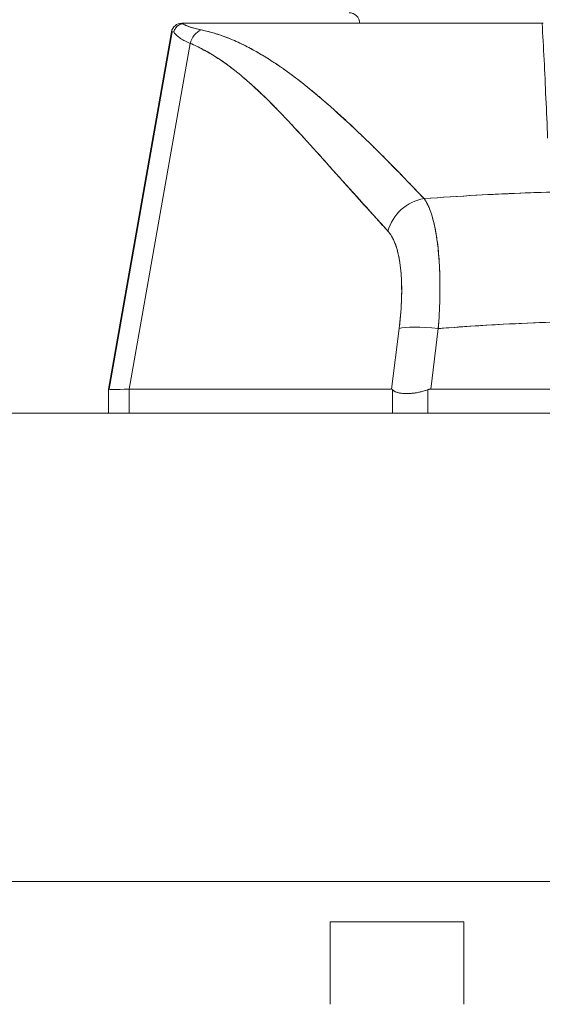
# Model space of a CAD drawing. Header units: inches. Extents: x 16 to 463, y 31 to 294.
# Tile 7 of 110: x 221.596 to 222.572, y 61.846 to 63.685. Entities that reach past the tile are written whole.
import ezdxf

# ---------------------------------------------------------------- set-up
doc = ezdxf.new("R2010")
doc.units = ezdxf.units.IN
doc.header["$LTSCALE"] = 28.571429
doc.header["$MEASUREMENT"] = 0
doc.layers.add('Dimension (ANSI)', color=7, linetype='Continuous', lineweight=5)
doc.layers.add('Visible (ANSI)', color=7, linetype='Continuous', lineweight=5)
doc.styles.add('ROMANS', font='romans.shx')
doc.dimstyles.new('Default (ANSI)', dxfattribs={"dimscale": 28.571429, "dimtxt": 0.1, "dimasz": 0.098425, "dimexe": 0.125, "dimexo": 0.0625, "dimgap": 0.031496, "dimtad": 0, "dimtih": 1, "dimtoh": 1, "dimrnd": 1e-08, "dimzin": 0, "dimdsep": 46, "dimtxsty": 'ROMANS', "dimcen": 0.09, "dimdle": 0.393701, "dimclrd": 256, "dimclre": 256, "dimclrt": 256, "dimadec": 0, "dimazin": 0, "dimtfac": 1, "dimtofl": 0, "dimtmove": 0, "dimatfit": 3, "dimfxl": 1, "dimtolj": 1, "dimtzin": 0, "dimlwd": -1, "dimlwe": -1, "dimarcsym": 0})

# ---------------------------------------------------------------- blocks, each defined once
blk = doc.blocks.new('*D13')
at = {"layer": 'Defpoints', "color": 0, "transparency": 16777216}
for p in [(226.0507, 80.4323), (225.1758, 62.7939), (226.0507, 61.7206)]:
    blk.add_point(p, dxfattribs=at)
at = {"layer": 'Dimension (ANSI)', "transparency": 16777216}
for p, q in [((225.1758, 64.5796), (225.1758, 84.0037)), ((226.0507, 63.5063), (226.0507, 84.0037)), ((222.3637, 80.4323), (219.5515, 80.4323)), ((228.8628, 80.4323), (234.2883, 80.4323))]:
    blk.add_line(p, q, dxfattribs=at)
for points in [[(222.3637, 80.901), (222.3637, 79.9636), (225.1758, 80.4323)], [(228.8628, 80.901), (228.8628, 79.9636), (226.0507, 80.4323)]]:
    blk.add_solid(points, dxfattribs=at)
at = {"layer": 'Dimension (ANSI)', "transparency": 16777216, "insert": (235.1881, 81.8609), "char_height": 2.85714, "attachment_point": 1, "style": 'ROMANS'}
blk.add_mtext('\\A1;0.87', dxfattribs=at)
blk = doc.blocks.new('*D35')
at = {"layer": 'Defpoints', "color": 0, "transparency": 16777216}
for p in [(190.6758, 80.4323), (190.6758, 62.7939), (225.1758, 62.7939)]:
    blk.add_point(p, dxfattribs=at)
at = {"layer": 'Dimension (ANSI)', "transparency": 16777216}
for p, q in [((190.6758, 64.5796), (190.6758, 84.0037)), ((225.1758, 64.5796), (225.1758, 84.0037)), ((193.488, 80.4323), (201.2436, 80.4323)), ((222.3637, 80.4323), (214.608, 80.4323))]:
    blk.add_line(p, q, dxfattribs=at)
for points in [[(193.488, 80.901), (193.488, 79.9636), (190.6758, 80.4323)], [(222.3637, 80.901), (222.3637, 79.9636), (225.1758, 80.4323)]]:
    blk.add_solid(points, dxfattribs=at)
at = {"layer": 'Dimension (ANSI)', "transparency": 16777216, "insert": (202.1435, 82.4958), "char_height": 2.85714, "attachment_point": 1, "style": 'ROMANS'}
blk.add_mtext('\\A1;34.50\\PDOOR\\PWIDTH', dxfattribs=at)

msp = doc.modelspace()

# ---------------------------------------------------------------- linework, layer by layer
at = {"layer": 'Visible (ANSI)'}
for p, q in [((221.8987, 63.6785), (221.9064, 63.6785)), ((221.9069, 63.6785), (222.5717, 63.6785)), ((221.9069, 63.6785), (221.9069, 63.6785)), ((222.5717, 63.6785), (222.5731, 63.6785)), ((221.8793, 63.6623), (221.7616, 62.9948)), ((221.763, 62.9948), (221.8805, 63.6623)), ((221.8793, 63.6623), (221.8805, 63.6623)), ((221.8805, 63.6623), (221.8793, 63.6623)), ((221.8005, 62.9948), (221.9144, 63.6409)), ((222.0479, 63.6195), (222.0479, 63.6195)), ((222.1554, 63.5407), (222.1554, 63.5407)), ((222.1554, 63.5407), (222.1554, 63.5407)), ((222.5406, 63.3614), (222.5406, 63.3614)), ((222.5406, 63.3614), (222.5406, 63.3614)), ((222.3044, 63.108), (222.2902, 62.9948)), ((222.2902, 62.9948), (222.3044, 63.108)), ((222.3634, 62.9948), (222.3775, 63.108)), ((222.3775, 63.108), (222.3634, 62.9948)), ((222.2945, 63.0289), (222.2945, 63.0289)), ((221.763, 62.9948), (221.7616, 62.9948)), ((221.7616, 62.9948), (221.7616, 62.9948)), ((221.7616, 62.9948), (221.7616, 62.9948)), ((221.7616, 62.9948), (221.7616, 62.9502)), ((221.7616, 62.9948), (221.763, 62.9948)), ((221.763, 62.9944), (221.763, 62.9946)), ((221.763, 62.9946), (221.763, 62.9944)), ((221.8, 62.9502), (221.8, 62.9948)), ((221.8, 62.9948), (221.8, 62.9502)), ((221.8005, 62.9948), (222.2902, 62.9948)), ((222.2902, 62.9948), (221.8005, 62.9948)), ((222.2921, 62.9502), (222.2921, 62.9938)), ((222.2921, 62.9938), (222.2921, 62.9502)), ((222.3578, 62.9502), (222.3578, 62.9938)), ((222.3578, 62.9938), (222.3578, 62.9502)), ((222.3634, 62.9948), (223.1083, 62.9948)), ((223.1083, 62.9948), (222.3634, 62.9948)), ((190.8321, 62.9502), (225.0196, 62.9502)), ((225.0501, 62.0752), (190.8015, 62.0752)), ((222.1753, 61.9994), (222.1753, 61.8456)), ((222.1753, 61.9994), (222.4253, 61.9994)), ((222.4253, 61.9994), (222.4253, 61.8456))]:
    msp.add_line(p, q, dxfattribs=at)
for centre, start, end in [((222.2108, 63.6785), 0, 90), ((221.8987, 63.6588), 90, 170), ((221.8987, 63.6588), 90, 170), ((221.8999, 63.6588), 169.9184, 170), ((221.8999, 63.6588), 169.9177, 170)]:
    msp.add_arc(centre, 0.0197, start, end, dxfattribs=at)
for centre, major_axis, ratio, start_param, end_param in [((222.6102, 63.6785), (-0.7115, 0), 0.00001, 6.282757, 6.430899), ((221.9447, 63.6354), (0.0117, 0.0312), 0.918918, 0.715743, 1.735104), ((221.9447, 63.6354), (-0.0117, -0.0312), 0.918918, 3.857336, 4.876696), ((222.5779, 63.6589), (-0.6986, 0.0033), 0.000801, 6.169499, 6.284333), ((222.52, 63.3605), (0.0197, -0.0001), 0.939169, 0.052643, 0.052842), ((222.52, 63.3605), (0.0197, -0.0001), 0.939169, 0.052659, 0.052858), ((222.3567, 63.2763), (-0.0579, -0.0534), 0.919457, 4.083149, 5.314064), ((222.3567, 63.2763), (0.0579, 0.0534), 0.919454, 0.941555, 2.172466), ((222.3776, 63.0943), (-0.0781, 0.0098), 0.172189, 4.735229, 5.947874), ((222.3776, 63.0943), (-0.0781, 0.0098), 0.172189, 4.735229, 5.947875), ((222.4487, 63.0382), (-0.6871, -0.0434), 0.010627, 6.2812, 6.618625), ((221.763, 62.8658), (0, 0.129), 0.001274, 6.221922, 6.283004)]:
    msp.add_ellipse(centre, major_axis=major_axis, ratio=ratio, start_param=start_param, end_param=end_param, dxfattribs=at)
for points, knots in [([(221.8997, 63.6778), (221.8979, 63.6774), (221.8962, 63.6767), (221.8946, 63.6759), (221.8938, 63.6755), (221.8931, 63.6751), (221.8924, 63.6746), (221.8902, 63.6731), (221.8884, 63.6713), (221.8869, 63.6692), (221.8854, 63.6671), (221.8844, 63.6647), (221.8838, 63.6623)], [0, 0, 0, 0, 0.227317, 0.227317, 0.227317, 0.333333, 0.333333, 0.333333, 0.666667, 0.666667, 0.666667, 1, 1, 1, 1]), ([(221.8838, 63.6623), (221.8844, 63.6647), (221.8854, 63.6671), (221.8869, 63.6692), (221.8884, 63.6713), (221.8903, 63.6732), (221.8925, 63.6746), (221.8946, 63.6761), (221.8971, 63.6771), (221.8997, 63.6778)], [0, 0, 0, 0, 0.333333, 0.333333, 0.333333, 0.666667, 0.666667, 0.666667, 1, 1, 1, 1]), ([(221.9069, 63.6785), (221.9062, 63.6785), (221.9055, 63.6785), (221.9047, 63.6785), (221.904, 63.6784), (221.9032, 63.6784), (221.9024, 63.6783), (221.9016, 63.6782), (221.9006, 63.678), (221.8997, 63.6778)], [0, 0, 0, 0, 0.333333, 0.333333, 0.333333, 0.666667, 0.666667, 0.666667, 1, 1, 1, 1]), ([(221.9069, 63.6785), (221.9062, 63.6785), (221.9055, 63.6785), (221.9047, 63.6785), (221.904, 63.6784), (221.9032, 63.6784), (221.9024, 63.6783), (221.9016, 63.6782), (221.9006, 63.678), (221.8997, 63.6778)], [0, 0, 0, 0, 0.333333, 0.333333, 0.333333, 0.666667, 0.666667, 0.666667, 1, 1, 1, 1]), ([(221.8997, 63.6778), (221.902, 63.6763), (221.9049, 63.6749), (221.9083, 63.6735), (221.9117, 63.6721), (221.9156, 63.6708), (221.92, 63.6696), (221.9244, 63.6683), (221.9293, 63.6672), (221.9346, 63.6661)], [0, 0, 0, 0, 0.3333333, 0.3333333, 0.3333333, 0.6666667, 0.6666667, 0.6666667, 1, 1, 1, 1]), ([(221.8997, 63.6778), (221.8997, 63.6778), (221.8997, 63.6777), (221.8998, 63.6777), (221.9016, 63.6766), (221.9037, 63.6755), (221.906, 63.6745), (221.9084, 63.6734), (221.911, 63.6724), (221.914, 63.6714), (221.9169, 63.6705), (221.92, 63.6695), (221.9235, 63.6686), (221.9269, 63.6677), (221.9307, 63.6669), (221.9346, 63.6661)], [0, 0, 0, 0, 0.0066, 0.0066, 0.0066, 0.256927, 0.256927, 0.256927, 0.505833, 0.505833, 0.505833, 0.753477, 0.753477, 0.753477, 1, 1, 1, 1]), ([(222.5717, 63.6785), (222.523, 63.6785), (222.4757, 63.6785), (222.4295, 63.6785), (222.3834, 63.6785), (222.3383, 63.6785), (222.2954, 63.6785), (222.2524, 63.6785), (222.2114, 63.6785), (222.173, 63.6785), (222.1345, 63.6785), (222.0986, 63.6785), (222.0656, 63.6785), (222.0326, 63.6785), (222.0026, 63.6785), (221.9761, 63.6785), (221.9496, 63.6785), (221.9266, 63.6785), (221.9069, 63.6785)], [0, 0, 0, 0, 0.166667, 0.166667, 0.166667, 0.333333, 0.333333, 0.333333, 0.5, 0.5, 0.5, 0.666667, 0.666667, 0.666667, 0.833333, 0.833333, 0.833333, 1, 1, 1, 1]), ([(221.9346, 63.6661), (221.9479, 63.6633), (221.961, 63.6596), (221.974, 63.655), (221.9871, 63.6504), (222, 63.6449), (222.013, 63.6385), (222.026, 63.6321), (222.0391, 63.6249), (222.0525, 63.6167), (222.0658, 63.6086), (222.0794, 63.5995), (222.0934, 63.5895), (222.1073, 63.5795), (222.1217, 63.5685), (222.1366, 63.5564), (222.1514, 63.5443), (222.1668, 63.5311), (222.1829, 63.5168), (222.199, 63.5024), (222.2158, 63.4868), (222.2335, 63.4698), (222.2512, 63.4528), (222.2698, 63.4345), (222.2894, 63.4146), (222.3089, 63.3947), (222.3293, 63.3734), (222.3511, 63.3508)], [0, 0, 0, 0, 0.111111, 0.111111, 0.111111, 0.222222, 0.222222, 0.222222, 0.333333, 0.333333, 0.333333, 0.444444, 0.444444, 0.444444, 0.555556, 0.555556, 0.555556, 0.666667, 0.666667, 0.666667, 0.777778, 0.777778, 0.777778, 0.888889, 0.888889, 0.888889, 1, 1, 1, 1]), ([(221.9346, 63.6661), (221.9392, 63.6651), (221.9438, 63.664), (221.9485, 63.6628), (221.9531, 63.6617), (221.9577, 63.6603), (221.9623, 63.6589), (221.9669, 63.6575), (221.9715, 63.6559), (221.9761, 63.6543), (221.9807, 63.6526), (221.9853, 63.6508), (221.9899, 63.6489), (221.9945, 63.647), (221.9991, 63.645), (222.0037, 63.6429), (222.0083, 63.6408), (222.0129, 63.6386), (222.0175, 63.6362), (222.0217, 63.6341), (222.0259, 63.6319), (222.0301, 63.6296), (222.0306, 63.6294), (222.031, 63.6292), (222.0315, 63.6289), (222.0361, 63.6264), (222.0408, 63.6237), (222.0455, 63.6209), (222.0502, 63.6181), (222.0549, 63.6153), (222.0597, 63.6123), (222.0644, 63.6093), (222.0692, 63.6062), (222.074, 63.603), (222.0788, 63.5997), (222.0836, 63.5964), (222.0885, 63.593), (222.0934, 63.5895), (222.0983, 63.586), (222.1032, 63.5823), (222.1081, 63.5787), (222.1131, 63.5749), (222.1181, 63.571), (222.1227, 63.5675), (222.1273, 63.5639), (222.1318, 63.5602), (222.1323, 63.5598), (222.1328, 63.5594), (222.1333, 63.559), (222.1385, 63.5548), (222.1437, 63.5506), (222.1488, 63.5463), (222.1541, 63.5419), (222.1594, 63.5374), (222.1647, 63.5328), (222.1701, 63.5281), (222.1755, 63.5234), (222.1809, 63.5186), (222.1865, 63.5136), (222.192, 63.5086), (222.1976, 63.5035), (222.2032, 63.4984), (222.2089, 63.4931), (222.2147, 63.4877), (222.2205, 63.4822), (222.2264, 63.4767), (222.2322, 63.471), (222.2345, 63.4689), (222.2368, 63.4667), (222.2391, 63.4645), (222.2428, 63.4608), (222.2466, 63.4572), (222.2504, 63.4535), (222.2566, 63.4474), (222.2628, 63.4412), (222.2691, 63.435), (222.2755, 63.4285), (222.282, 63.4221), (222.2885, 63.4155), (222.2951, 63.4087), (222.3018, 63.4019), (222.3086, 63.395), (222.3155, 63.3879), (222.3224, 63.3807), (222.3294, 63.3735), (222.3366, 63.366), (222.3438, 63.3584), (222.3511, 63.3508)], [0, 0, 0, 0, 0.037382, 0.037382, 0.037382, 0.074234, 0.074234, 0.074234, 0.110636, 0.110636, 0.110636, 0.146671, 0.146671, 0.146671, 0.182417, 0.182417, 0.182417, 0.217957, 0.217957, 0.217957, 0.25, 0.25, 0.25, 0.253368, 0.253368, 0.253368, 0.288725, 0.288725, 0.288725, 0.324095, 0.324095, 0.324095, 0.359547, 0.359547, 0.359547, 0.39515, 0.39515, 0.39515, 0.430974, 0.430974, 0.430974, 0.467089, 0.467089, 0.467089, 0.5, 0.5, 0.5, 0.503564, 0.503564, 0.503564, 0.540473, 0.540473, 0.540473, 0.577897, 0.577897, 0.577897, 0.615918, 0.615918, 0.615918, 0.654622, 0.654622, 0.654622, 0.694093, 0.694093, 0.694093, 0.734423, 0.734423, 0.734423, 0.75, 0.75, 0.75, 0.775706, 0.775706, 0.775706, 0.818036, 0.818036, 0.818036, 0.861515, 0.861515, 0.861515, 0.906243, 0.906243, 0.906243, 0.952322, 0.952322, 0.952322, 1, 1, 1, 1]), ([(222.5817, 63.4637), (222.5809, 63.489), (222.5796, 63.5139), (222.5784, 63.5384), (222.5773, 63.5628), (222.5763, 63.5867), (222.5751, 63.6101), (222.5739, 63.6335), (222.5725, 63.6563), (222.5717, 63.6785)], [0, 0, 0, 0, 0.333333, 0.333333, 0.333333, 0.666667, 0.666667, 0.666667, 1, 1, 1, 1]), ([(221.9144, 63.6409), (221.9108, 63.6424), (221.9075, 63.6438), (221.9045, 63.6453), (221.9031, 63.6461), (221.9017, 63.6468), (221.9004, 63.6475), (221.899, 63.6483), (221.8976, 63.6492), (221.8963, 63.65), (221.894, 63.6515), (221.892, 63.6531), (221.8902, 63.6546), (221.8901, 63.6547), (221.89, 63.6548), (221.8898, 63.655), (221.888, 63.6567), (221.8864, 63.6584), (221.8852, 63.6602), (221.8847, 63.6609), (221.8842, 63.6616), (221.8838, 63.6623)], [0, 0, 0, 0, 0.227322, 0.227322, 0.227322, 0.333333, 0.333333, 0.333333, 0.45463, 0.45463, 0.45463, 0.666667, 0.666667, 0.666667, 0.681967, 0.681967, 0.681967, 0.9093, 0.9093, 0.9093, 1, 1, 1, 1]), ([(221.9144, 63.6409), (221.9415, 63.6292), (221.9693, 63.6124), (221.9979, 63.59), (222.0265, 63.5675), (222.0558, 63.5394), (222.0861, 63.5077), (222.1165, 63.476), (222.1479, 63.4406), (222.1808, 63.4041), (222.2136, 63.3675), (222.2479, 63.3298), (222.2835, 63.29)], [0, 0, 0, 0, 0.25, 0.25, 0.25, 0.5, 0.5, 0.5, 0.75, 0.75, 0.75, 1, 1, 1, 1]), ([(222.2835, 63.29), (222.2765, 63.2976), (222.2695, 63.3052), (222.2625, 63.3129), (222.2559, 63.3202), (222.2492, 63.3275), (222.2426, 63.3348), (222.2363, 63.3418), (222.23, 63.3489), (222.2237, 63.3559), (222.2177, 63.3626), (222.2117, 63.3693), (222.2057, 63.3761), (222.1999, 63.3825), (222.1942, 63.389), (222.1884, 63.3954), (222.1829, 63.4016), (222.1774, 63.4078), (222.1719, 63.414), (222.1667, 63.4199), (222.1614, 63.4258), (222.1561, 63.4317), (222.151, 63.4374), (222.1459, 63.443), (222.1408, 63.4487), (222.1359, 63.4541), (222.131, 63.4595), (222.1261, 63.4649), (222.1213, 63.4701), (222.1166, 63.4753), (222.1118, 63.4805), (222.1093, 63.4831), (222.1068, 63.4858), (222.1044, 63.4884), (222.1022, 63.4907), (222.1001, 63.493), (222.0979, 63.4953), (222.0935, 63.5001), (222.089, 63.5048), (222.0845, 63.5094), (222.0801, 63.514), (222.0757, 63.5185), (222.0713, 63.5229), (222.067, 63.5273), (222.0628, 63.5315), (222.0585, 63.5358), (222.0543, 63.5399), (222.0501, 63.544), (222.0458, 63.548), (222.0417, 63.5519), (222.0376, 63.5557), (222.0335, 63.5595), (222.0294, 63.5632), (222.0253, 63.5669), (222.0212, 63.5705), (222.0172, 63.574), (222.0132, 63.5774), (222.0092, 63.5808), (222.0052, 63.5841), (222.0012, 63.5874), (221.9972, 63.5905), (221.9933, 63.5936), (221.9893, 63.5967), (221.9853, 63.5996), (221.9814, 63.6025), (221.9775, 63.6054), (221.9735, 63.6081), (221.9696, 63.6108), (221.9657, 63.6134), (221.9617, 63.6159), (221.9578, 63.6184), (221.9539, 63.6209), (221.9499, 63.6232), (221.946, 63.6255), (221.9421, 63.6276), (221.9381, 63.6297), (221.9342, 63.6318), (221.9303, 63.6338), (221.9263, 63.6357), (221.9224, 63.6375), (221.9184, 63.6393), (221.9144, 63.6409)], [0, 0, 0, 0, 0.058373, 0.058373, 0.058373, 0.113771, 0.113771, 0.113771, 0.166588, 0.166588, 0.166588, 0.217025, 0.217025, 0.217025, 0.265271, 0.265271, 0.265271, 0.311506, 0.311506, 0.311506, 0.355892, 0.355892, 0.355892, 0.398581, 0.398581, 0.398581, 0.439711, 0.439711, 0.439711, 0.479413, 0.479413, 0.479413, 0.5, 0.5, 0.5, 0.517807, 0.517807, 0.517807, 0.555021, 0.555021, 0.555021, 0.59116, 0.59116, 0.59116, 0.62632, 0.62632, 0.62632, 0.660593, 0.660593, 0.660593, 0.694065, 0.694065, 0.694065, 0.726815, 0.726815, 0.726815, 0.75892, 0.75892, 0.75892, 0.79045, 0.79045, 0.79045, 0.821471, 0.821471, 0.821471, 0.852043, 0.852043, 0.852043, 0.882223, 0.882223, 0.882223, 0.912065, 0.912065, 0.912065, 0.941613, 0.941613, 0.941613, 0.970914, 0.970914, 0.970914, 1, 1, 1, 1]), ([(222.3511, 63.3508), (222.384, 63.3532), (222.4168, 63.3553), (222.4496, 63.3571), (222.5033, 63.3601), (222.5566, 63.3623), (222.6094, 63.3636), (222.6193, 63.3638), (222.6291, 63.364), (222.6389, 63.3642), (222.7032, 63.3655), (222.7668, 63.3655), (222.8311, 63.3643), (222.8416, 63.3641), (222.8522, 63.3638), (222.8628, 63.3636), (222.915, 63.3623), (222.9678, 63.3602), (223.0209, 63.3572), (223.0542, 63.3554), (223.0877, 63.3532), (223.1211, 63.3508)], [0, 0, 0, 0, 0.126313, 0.126313, 0.126313, 0.333333, 0.333333, 0.333333, 0.371996, 0.371996, 0.371996, 0.62508, 0.62508, 0.62508, 0.666667, 0.666667, 0.666667, 0.871465, 0.871465, 0.871465, 1, 1, 1, 1]), ([(222.3511, 63.3508), (222.416, 63.3555), (222.4799, 63.3591), (222.5439, 63.3615), (222.6079, 63.3639), (222.672, 63.3652), (222.7361, 63.3652), (222.8002, 63.3652), (222.8643, 63.3639), (222.9284, 63.3615), (222.9924, 63.3591), (223.0563, 63.3555), (223.1211, 63.3508)], [0, 0, 0, 0, 0.25, 0.25, 0.25, 0.5, 0.5, 0.5, 0.75, 0.75, 0.75, 1, 1, 1, 1]), ([(222.3511, 63.3508), (222.3517, 63.35), (222.3522, 63.3492), (222.3527, 63.3484), (222.3541, 63.3464), (222.3554, 63.3441), (222.3566, 63.3417), (222.3579, 63.3393), (222.3591, 63.3367), (222.3603, 63.334), (222.361, 63.3323), (222.3617, 63.3306), (222.3623, 63.3288), (222.3628, 63.3276), (222.3632, 63.3264), (222.3636, 63.3252), (222.3647, 63.3221), (222.3657, 63.3188), (222.3667, 63.3154), (222.3677, 63.312), (222.3686, 63.3085), (222.3695, 63.3047), (222.37, 63.3025), (222.3705, 63.3003), (222.371, 63.2979), (222.3713, 63.2964), (222.3717, 63.2948), (222.372, 63.2931), (222.3727, 63.2891), (222.3735, 63.285), (222.3741, 63.2807), (222.3748, 63.2764), (222.3754, 63.272), (222.376, 63.2674), (222.3764, 63.2647), (222.3767, 63.262), (222.377, 63.2592), (222.3772, 63.2573), (222.3774, 63.2553), (222.3776, 63.2533), (222.378, 63.2485), (222.3784, 63.2436), (222.3788, 63.2385), (222.3792, 63.2335), (222.3795, 63.2283), (222.3797, 63.223), (222.3799, 63.22), (222.38, 63.2169), (222.3801, 63.2139), (222.3802, 63.2116), (222.3802, 63.2093), (222.3803, 63.2069), (222.3804, 63.2015), (222.3805, 63.1959), (222.3805, 63.1902), (222.3806, 63.1846), (222.3806, 63.1788), (222.3805, 63.173), (222.3804, 63.1697), (222.3804, 63.1663), (222.3803, 63.163), (222.3802, 63.1604), (222.3802, 63.1578), (222.3801, 63.1552), (222.3799, 63.1492), (222.3796, 63.1432), (222.3793, 63.1371), (222.379, 63.1309), (222.3787, 63.1247), (222.3783, 63.1185), (222.378, 63.115), (222.3778, 63.1115), (222.3775, 63.108)], [0, 0, 0, 0, 0.021607, 0.021607, 0.021607, 0.077357, 0.077357, 0.077357, 0.133054, 0.133054, 0.133054, 0.166667, 0.166667, 0.166667, 0.188734, 0.188734, 0.188734, 0.244434, 0.244434, 0.244434, 0.300147, 0.300147, 0.300147, 0.333333, 0.333333, 0.333333, 0.355862, 0.355862, 0.355862, 0.411578, 0.411578, 0.411578, 0.467311, 0.467311, 0.467311, 0.5, 0.5, 0.5, 0.523075, 0.523075, 0.523075, 0.57886, 0.57886, 0.57886, 0.634636, 0.634636, 0.634636, 0.666667, 0.666667, 0.666667, 0.69037, 0.69037, 0.69037, 0.746068, 0.746068, 0.746068, 0.801783, 0.801783, 0.801783, 0.833333, 0.833333, 0.833333, 0.85749, 0.85749, 0.85749, 0.913181, 0.913181, 0.913181, 0.968909, 0.968909, 0.968909, 1, 1, 1, 1]), ([(222.3775, 63.108), (222.379, 63.1267), (222.3799, 63.1452), (222.3803, 63.163), (222.3807, 63.1807), (222.3806, 63.1977), (222.3801, 63.2139), (222.3795, 63.23), (222.3785, 63.2452), (222.377, 63.2592), (222.3754, 63.2733), (222.3735, 63.2863), (222.371, 63.2979), (222.3686, 63.3096), (222.3656, 63.3199), (222.3623, 63.3288), (222.359, 63.3377), (222.3553, 63.3451), (222.3511, 63.3508)], [0, 0, 0, 0, 0.166667, 0.166667, 0.166667, 0.333333, 0.333333, 0.333333, 0.5, 0.5, 0.5, 0.666667, 0.666667, 0.666667, 0.833333, 0.833333, 0.833333, 1, 1, 1, 1]), ([(222.2835, 63.29), (222.2883, 63.2847), (222.2924, 63.2779), (222.2958, 63.2694), (222.2993, 63.261), (222.3021, 63.2509), (222.3043, 63.2395), (222.3064, 63.2281), (222.3078, 63.2155), (222.3086, 63.2017), (222.3093, 63.1879), (222.3094, 63.173), (222.3087, 63.1574), (222.308, 63.1417), (222.3066, 63.1253), (222.3044, 63.108)], [0, 0, 0, 0, 0.2, 0.2, 0.2, 0.4, 0.4, 0.4, 0.6, 0.6, 0.6, 0.8, 0.8, 0.8, 1, 1, 1, 1]), ([(222.3044, 63.108), (222.3048, 63.1107), (222.3051, 63.1133), (222.3054, 63.1159), (222.3059, 63.1206), (222.3064, 63.1253), (222.3068, 63.1299), (222.3072, 63.1345), (222.3076, 63.139), (222.3079, 63.1436), (222.3082, 63.148), (222.3084, 63.1525), (222.3086, 63.1569), (222.3088, 63.1613), (222.309, 63.1656), (222.3091, 63.1699), (222.3091, 63.1741), (222.3092, 63.1783), (222.3091, 63.1824), (222.3091, 63.1865), (222.309, 63.1905), (222.3089, 63.1945), (222.3088, 63.1985), (222.3086, 63.2023), (222.3083, 63.2061), (222.3081, 63.2099), (222.3078, 63.2136), (222.3074, 63.2172), (222.3072, 63.2188), (222.3071, 63.2204), (222.3069, 63.2219), (222.3067, 63.2239), (222.3064, 63.2258), (222.3062, 63.2278), (222.3057, 63.2312), (222.3052, 63.2345), (222.3046, 63.2377), (222.304, 63.2409), (222.3034, 63.2441), (222.3027, 63.2471), (222.302, 63.2501), (222.3013, 63.2529), (222.3005, 63.2557), (222.2997, 63.2585), (222.2989, 63.2612), (222.298, 63.2637), (222.2971, 63.2663), (222.2962, 63.2687), (222.2952, 63.271), (222.2942, 63.2733), (222.2932, 63.2755), (222.2921, 63.2775), (222.291, 63.2796), (222.2899, 63.2815), (222.2887, 63.2833), (222.2875, 63.2851), (222.2863, 63.2868), (222.285, 63.2883), (222.2845, 63.2889), (222.284, 63.2894), (222.2835, 63.29)], [0, 0, 0, 0, 0.031589, 0.031589, 0.031589, 0.087981, 0.087981, 0.087981, 0.14403, 0.14403, 0.14403, 0.199779, 0.199779, 0.199779, 0.255256, 0.255256, 0.255256, 0.310513, 0.310513, 0.310513, 0.36568, 0.36568, 0.36568, 0.420831, 0.420831, 0.420831, 0.475991, 0.475991, 0.475991, 0.5, 0.5, 0.5, 0.531175, 0.531175, 0.531175, 0.586356, 0.586356, 0.586356, 0.641598, 0.641598, 0.641598, 0.696973, 0.696973, 0.696973, 0.752544, 0.752544, 0.752544, 0.808363, 0.808363, 0.808363, 0.864488, 0.864488, 0.864488, 0.920979, 0.920979, 0.920979, 0.977864, 0.977864, 0.977864, 1, 1, 1, 1]), ([(222.3775, 63.108), (222.4586, 63.1144), (222.5391, 63.1187), (222.6181, 63.1208), (222.6971, 63.1229), (222.7746, 63.1229), (222.8536, 63.1208), (222.9327, 63.1187), (223.0132, 63.1144), (223.0942, 63.108)], [0, 0, 0, 0, 0.333333, 0.333333, 0.333333, 0.666667, 0.666667, 0.666667, 1, 1, 1, 1]), ([(223.0942, 63.108), (223.0641, 63.1104), (223.034, 63.1125), (223.0039, 63.1143), (222.9444, 63.1178), (222.8848, 63.1202), (222.8251, 63.1214), (222.7649, 63.1227), (222.7047, 63.1226), (222.6445, 63.1214), (222.585, 63.1202), (222.5256, 63.1177), (222.4661, 63.1142), (222.4398, 63.1126), (222.4135, 63.1108), (222.3872, 63.1088), (222.384, 63.1085), (222.3808, 63.1083), (222.3775, 63.108)], [0, 0, 0, 0, 0.125959, 0.125959, 0.125959, 0.375449, 0.375449, 0.375449, 0.627486, 0.627486, 0.627486, 0.876322, 0.876322, 0.876322, 0.986527, 0.986527, 0.986527, 1, 1, 1, 1]), ([(221.7616, 62.9948), (221.7616, 62.9948), (221.7616, 62.9948), (221.7616, 62.9948), (221.7616, 62.9948), (221.7616, 62.9948), (221.7616, 62.9948), (221.7616, 62.9948), (221.7616, 62.9948), (221.7616, 62.9948)], [0, 0, 0, 0, 0.333333, 0.333333, 0.333333, 0.666667, 0.666667, 0.666667, 1, 1, 1, 1]), ([(221.8005, 62.9948), (221.8004, 62.9948), (221.8004, 62.9948), (221.8003, 62.9948), (221.8003, 62.9948), (221.8002, 62.9948), (221.8002, 62.9948), (221.8001, 62.9948), (221.8001, 62.9948), (221.8, 62.9948)], [0, 0, 0, 0, 0.333333, 0.333333, 0.333333, 0.666667, 0.666667, 0.666667, 1, 1, 1, 1]), ([(222.2921, 62.9938), (222.2919, 62.994), (222.2917, 62.9942), (222.2915, 62.9943), (222.2913, 62.9945), (222.2911, 62.9946), (222.2909, 62.9947), (222.2907, 62.9948), (222.2904, 62.9948), (222.2902, 62.9948)], [0, 0, 0, 0, 0.333333, 0.333333, 0.333333, 0.666667, 0.666667, 0.666667, 1, 1, 1, 1]), ([(222.2921, 62.9938), (222.2919, 62.994), (222.2917, 62.9942), (222.2915, 62.9943), (222.2913, 62.9945), (222.2911, 62.9946), (222.2909, 62.9947), (222.2907, 62.9948), (222.2904, 62.9948), (222.2902, 62.9948)], [0, 0, 0, 0, 0.333333, 0.333333, 0.333333, 0.666667, 0.666667, 0.666667, 1, 1, 1, 1]), ([(222.2921, 62.9938), (222.2934, 62.9923), (222.295, 62.9911), (222.2969, 62.9901), (222.2977, 62.9897), (222.2986, 62.9894), (222.2995, 62.989), (222.3007, 62.9886), (222.3021, 62.9882), (222.3036, 62.9879), (222.3058, 62.9874), (222.3081, 62.9871), (222.3107, 62.9869), (222.311, 62.9868), (222.3114, 62.9868), (222.3118, 62.9868), (222.3148, 62.9866), (222.3179, 62.9866), (222.3212, 62.9867), (222.3224, 62.9867), (222.3237, 62.9868), (222.3249, 62.9869), (222.3271, 62.987), (222.3294, 62.9872), (222.3318, 62.9875), (222.3348, 62.9879), (222.338, 62.9884), (222.3411, 62.9891), (222.342, 62.9892), (222.3429, 62.9894), (222.3438, 62.9896), (222.3485, 62.9907), (222.3532, 62.9921), (222.3578, 62.9938)], [0, 0, 0, 0, 0.142203, 0.142203, 0.142203, 0.2, 0.2, 0.2, 0.281923, 0.281923, 0.281923, 0.4, 0.4, 0.4, 0.418336, 0.418336, 0.418336, 0.551505, 0.551505, 0.551505, 0.6, 0.6, 0.6, 0.686289, 0.686289, 0.686289, 0.8, 0.8, 0.8, 0.832512, 0.832512, 0.832512, 1, 1, 1, 1]), ([(222.3578, 62.9938), (222.3522, 62.9918), (222.3466, 62.9902), (222.3411, 62.989), (222.3355, 62.9879), (222.33, 62.9872), (222.3249, 62.9869), (222.3197, 62.9865), (222.3149, 62.9865), (222.3106, 62.9869), (222.3063, 62.9872), (222.3026, 62.9879), (222.2995, 62.9891), (222.2964, 62.9902), (222.2939, 62.9918), (222.2921, 62.9938)], [0, 0, 0, 0, 0.2, 0.2, 0.2, 0.4, 0.4, 0.4, 0.6, 0.6, 0.6, 0.8, 0.8, 0.8, 1, 1, 1, 1]), ([(222.3634, 62.9948), (222.3627, 62.9948), (222.3621, 62.9948), (222.3615, 62.9947), (222.3608, 62.9946), (222.3602, 62.9945), (222.3596, 62.9943), (222.359, 62.9942), (222.3584, 62.994), (222.3578, 62.9938)], [0, 0, 0, 0, 0.333333, 0.333333, 0.333333, 0.666667, 0.666667, 0.666667, 1, 1, 1, 1]), ([(222.3634, 62.9948), (222.3627, 62.9948), (222.3621, 62.9948), (222.3615, 62.9947), (222.3608, 62.9946), (222.3602, 62.9945), (222.3596, 62.9943), (222.359, 62.9942), (222.3584, 62.994), (222.3578, 62.9938)], [0, 0, 0, 0, 0.333333, 0.333333, 0.333333, 0.666667, 0.666667, 0.666667, 1, 1, 1, 1])]:
    msp.add_open_spline(points, degree=3, knots=knots, dxfattribs=at)
for points in [[(221.8805, 63.6623), (221.8805, 63.6623), (221.8805, 63.6623), (221.8805, 63.6623)], [(222.4245, 63.3557), (222.4245, 63.3557), (222.4245, 63.3557), (222.4245, 63.3557)], [(222.4245, 63.3557), (222.4245, 63.3557), (222.4245, 63.3557), (222.4245, 63.3557)], [(222.525, 63.3608), (222.525, 63.3608), (222.525, 63.3608), (222.525, 63.3608)], [(222.525, 63.3608), (222.525, 63.3608), (222.525, 63.3608), (222.525, 63.3608)], [(222.5397, 63.3614), (222.5397, 63.3614), (222.5397, 63.3614), (222.5397, 63.3614)], [(222.5397, 63.3614), (222.5397, 63.3614), (222.5397, 63.3614), (222.5397, 63.3614)], [(221.763, 62.9944), (221.763, 62.9945), (221.763, 62.9945), (221.763, 62.9946)]]:
    msp.add_open_spline(points, degree=3, dxfattribs=at)

# ---------------------------------------------------------------- dimensions: what is measured, and where the dimension line sits
at = {"layer": 'Dimension (ANSI)'}
dim = msp.add_linear_dim(base=(190.6758, 80.4323), p1=(225.1758, 62.7939), p2=(190.6758, 62.7939), text='<>\\PDOOR\\PWIDTH', dimstyle='Default (ANSI)', override={"dimtih": 0, "dimtoh": 0, "dimdec": 2, "dimtp": 0, "dimtm": 0, "dimtdec": 2, "dimatfit": 1, "dimtvp": -0.333333}, dxfattribs=at)
dim.commit()
dim.dimension.update_dxf_attribs({"geometry": '*D35', "text_midpoint": (207.9258, 80.4323), "dimtype": 160})
dim = msp.add_linear_dim(base=(226.0507, 80.4323), p1=(225.1758, 62.7939), p2=(226.0507, 61.7206), angle=180, dimstyle='Default (ANSI)', override={"dimtih": 0, "dimtoh": 0, "dimdec": 2, "dimtp": 0, "dimtm": 0, "dimtdec": 2, "dimatfit": 1}, dxfattribs=at)
dim.commit()
dim.dimension.update_dxf_attribs({"geometry": '*D13', "text_midpoint": (239.5419, 80.4323), "dimtype": 160})

doc.saveas('drawing.dxf')
